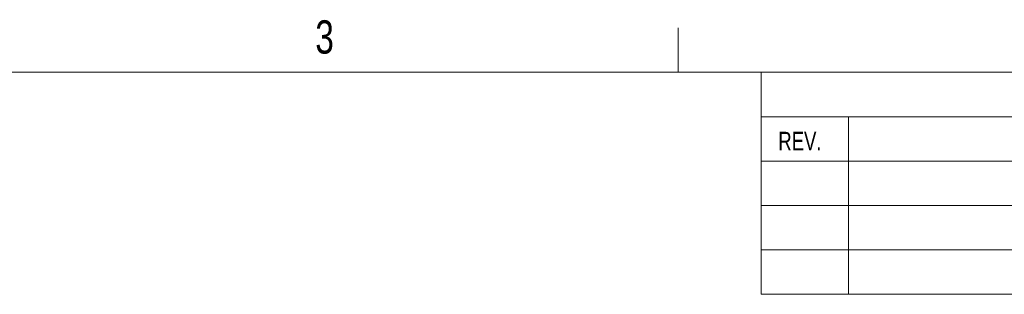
# Model space of a CAD drawing. Extents: x 13 to 426, y 6 to 274.
# Tile 39 of 40: x 269 to 339, y 254 to 274. Entities that reach past the tile are written whole.
import ezdxf

# ---------------------------------------------------------------- set-up
doc = ezdxf.new("R2010")
doc.units = 0
doc.header["$MEASUREMENT"] = 0
doc.styles.add('SLDTEXTSTYLE0', font='txt', dxfattribs={"width": 0.75})

msp = doc.modelspace()

# ---------------------------------------------------------------- linework, layer by layer
at = {"color": 7, "linetype": 'Continuous', "lineweight": 0}
for p, q in [((315.938, 270.309), (315.938, 273.484)), ((321.879, 260.784), (415.957, 260.784)), ((321.879, 257.609), (415.957, 257.609)), ((415.957, 254.434), (321.879, 254.434))]:
    msp.add_line(p, q, dxfattribs=at)
at = {"color": 7, "linetype": 'Continuous', "lineweight": 15}
for p, q in [((15.907, 270.309), (415.957, 270.309)), ((321.879, 254.434), (321.879, 270.309)), ((321.879, 267.134), (415.957, 267.134)), ((328.16, 267.134), (328.16, 254.434)), ((321.879, 263.959), (415.957, 263.959))]:
    msp.add_line(p, q, dxfattribs=at)

# ---------------------------------------------------------------- texts
at = {"color": 7, "attachment_point": 1, "style": 'SLDTEXTSTYLE0'}
for s, insert, char_height in [('3', (289.937, 274.024), 2.381), ('REV.', (323.118, 266.05), 1.3229)]:
    msp.add_mtext(s, dxfattribs=dict(at, insert=insert, char_height=char_height))

doc.saveas('drawing.dxf')
